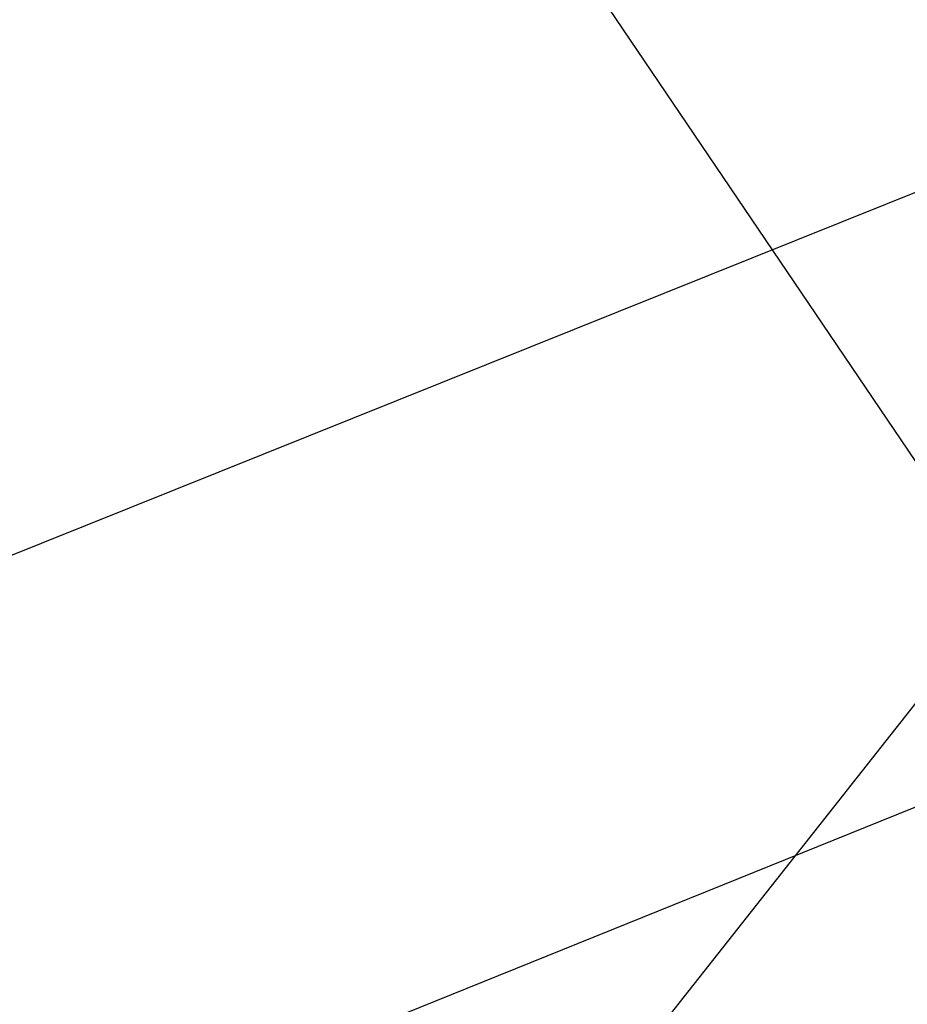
# Model space of a CAD drawing. Extents: x 0 to 901, y 0 to 72.
# Tile 183 of 256: x 448.8516 to 448.8572, y 61.29516 to 61.30136. Entities that reach past the tile are written whole.
import ezdxf

# ---------------------------------------------------------------- set-up
doc = ezdxf.new("R2010")
doc.units = 0
doc.header["$LTSCALE"] = 25.4
doc.layers.get('0').update_dxf_attribs({"color": 13, "linetype": 'CONTINUOUS'})

# ---------------------------------------------------------------- blocks, each defined once
blk = doc.blocks.new('PIN-LED-M-8128_STL')
at = {"color": 0}
for p, q in [((11.5654602, 453.7239075, 0.2648032), (10.8588085, 453.2459412, 0.2648032)), ((11.0751095, 453.3074646, 3.7835424), (10.9332666, 453.658783, 3.5647924)), ((11.0751095, 453.3074646, 3.7835424), (10.9332666, 453.658783, 3.5647924)), ((11.0716524, 453.3060608, 59.9765396), (10.9304819, 453.6576538, 60.1952896)), ((11.0716524, 453.3060608, 59.9765396), (10.9304819, 453.6576538, 60.1952896)), ((11.1116829, 453.3226624, 63.3914871), (10.9395971, 453.4584961, 63.2755127)), ((11.1116829, 453.3226624, 63.3914871), (10.9395971, 453.4584961, 63.2755127))]:
    blk.add_line(p, q, dxfattribs=at)
mesh = blk.add_polyface(dxfattribs=at)
corners = [(11.2091093, 453.3675232, 64.1849518), (11.0779934, 453.7259521, 64.4065018), (11.0412302, 453.7071838, 64.4037018)]
mesh.append_faces([[corners[k] for k in face] for face in [(0, 1, 2)]], dxfattribs={"color": 0})
mesh = blk.add_polyface(dxfattribs=at)
corners = [(11.3094292, 453.4207764, 0.998511), (11.2021456, 453.3640747, 0.9914658), (11.0444956, 453.7088013, 0.7734238)]
mesh.append_faces([[corners[k] for k in face] for face in [(0, 1, 2)]], dxfattribs={"color": 0})
mesh = blk.add_polyface(dxfattribs=at)
corners = [(11.0481129, 453.2967834, 59.2751045), (10.9115152, 453.650177, 59.4938545), (10.9342203, 453.2567749, 59.2681694)]
mesh.append_faces([[corners[k] for k in face] for face in [(0, 1, 2)]], dxfattribs={"color": 0})
mesh = blk.add_polyface(dxfattribs=at)
corners = [(11.2007895, 453.5770264, 3.9942758), (11.0439539, 453.4997559, 3.9831154), (11.1945295, 453.3603821, 3.8784785)]
mesh.append_faces([[corners[k] for k in face] for face in [(0, 1, 2)]], dxfattribs={"color": 0})
mesh = blk.add_polyface(dxfattribs=at)
corners = [(11.2902508, 453.4100037, 58.5024414), (11.1203156, 453.326355, 58.492012), (11.045002, 453.5001831, 58.382637)]
mesh.append_faces([[corners[k] for k in face] for face in [(0, 1, 2)]], dxfattribs={"color": 0})
mesh = blk.add_polyface(dxfattribs=at)
corners = [(11.0439539, 453.4997559, 3.9831154), (10.8828669, 453.4392395, 3.972487), (10.9407339, 453.2588501, 3.863112)]
mesh.append_faces([[corners[k] for k in face] for face in [(0, 1, 2)]], dxfattribs={"color": 0})
mesh = blk.add_polyface(dxfattribs=at)
corners = [(11.1945295, 453.3603821, 3.8784785), (11.0439539, 453.4997559, 3.9831154), (11.119154, 453.3258667, 3.8737404)]
mesh.append_faces([[corners[k] for k in face] for face in [(0, 1, 2)]], dxfattribs={"color": 0})
mesh = blk.add_polyface(dxfattribs=at)
corners = [(11.0498304, 453.2974548, 0.3695163), (10.9813652, 453.4740906, 0.4788913), (10.9419861, 453.2592468, 0.3631841)]
mesh.append_faces([[corners[k] for k in face] for face in [(0, 1, 2)]], dxfattribs={"color": 0})

msp = doc.modelspace()

# ---------------------------------------------------------------- block references
at = {"color": 250, "rotation": 270}
msp.add_blockref('PIN-LED-M-8128_STL', (-4.5156512, 72.3450928, -0.2648032), dxfattribs=at)

doc.saveas('drawing.dxf')
